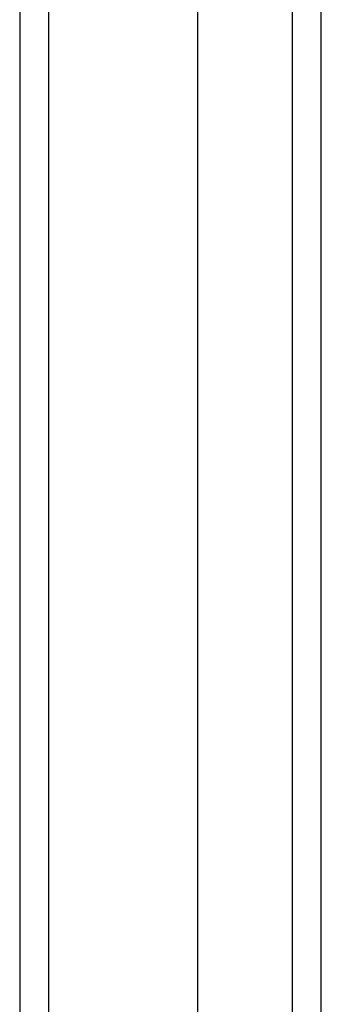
# Model space of a CAD drawing. Header units: inches. Extents: x 0 to 144, y -11 to 93.
# Tile 9 of 53: x 61.883 to 62.749, y 41.929 to 44.758. Entities that reach past the tile are written whole.
import ezdxf

# ---------------------------------------------------------------- set-up
doc = ezdxf.new("R2010")
doc.units = ezdxf.units.IN
doc.header["$LTSCALE"] = 8.616264
doc.header["$MEASUREMENT"] = 0
doc.layers.add('Visible Edges(ANSI)', color=7, linetype='Continuous', lineweight=25)
doc.layers.add('Visible Tangent Edges(ANSI)', color=7, linetype='Continuous', lineweight=25)

msp = doc.modelspace()

# ---------------------------------------------------------------- linework, layer by layer
at = {"layer": 'Visible Edges(ANSI)'}
for p, q in [((61.8831, 59.019), (61.8831, 39.185)), ((62.395, 39.8884), (62.395, 58.3155)), ((62.7494, 39.9982), (62.7494, 58.2058))]:
    msp.add_line(p, q, dxfattribs=at)
at = {"layer": 'Visible Tangent Edges(ANSI)'}
for p, q in [((61.9671, 39.185), (61.9671, 59.019)), ((62.6654, 58.3208), (62.6654, 39.8832))]:
    msp.add_line(p, q, dxfattribs=at)

doc.saveas('drawing.dxf')
